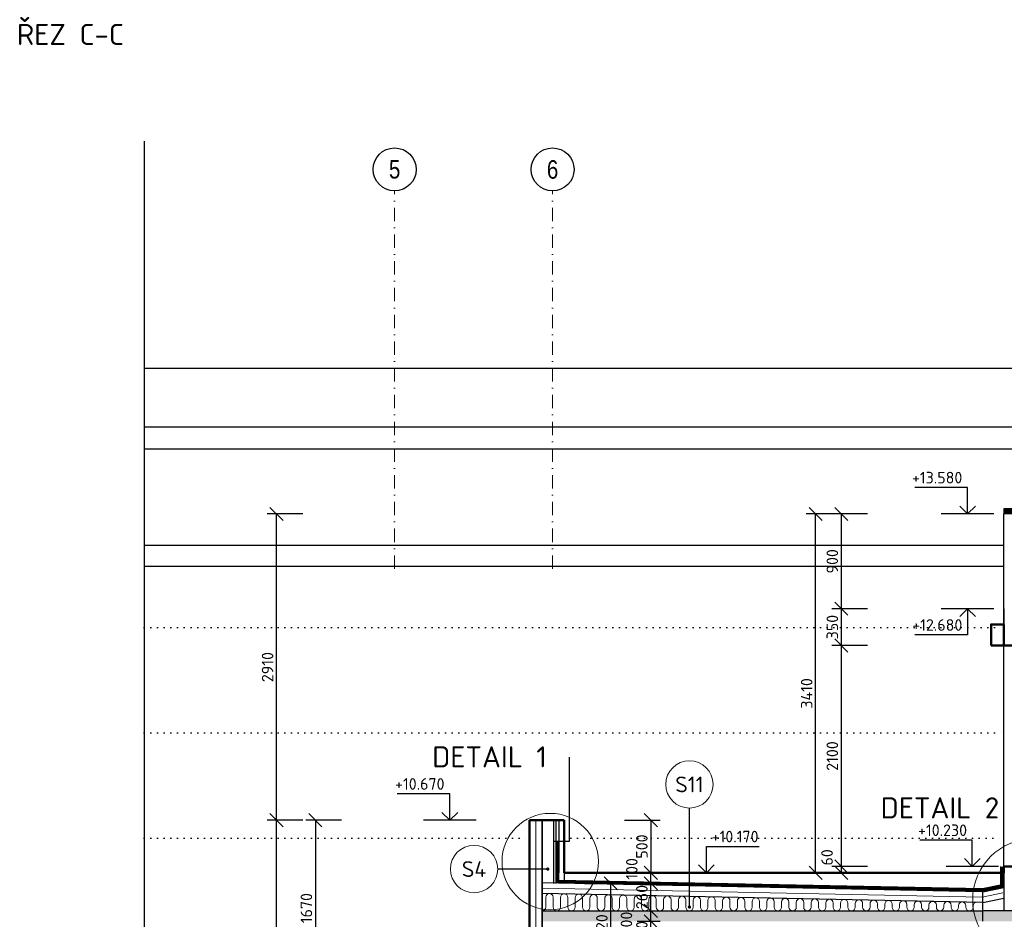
# Model space of a CAD drawing. Header units: millimetres. Extents: x -118752 to 407724, y -73278 to 155058.
# Tile 193 of 256: x 81883 to 91235, y 146511 to 155058. Entities that reach past the tile are written whole.
import ezdxf
from ezdxf.enums import TextEntityAlignment as Align

# ---------------------------------------------------------------- set-up
doc = ezdxf.new("R2010")
doc.units = ezdxf.units.MM
doc.header["$LTSCALE"] = 10
for name, pattern in [('DASHDOT', [25.4, 12.7, -6.35, 0, -6.35]), ('DOT', [6.35, 0, -6.35]), ('IZOLACE_VODOTESNA_0.5', [30, 15, -15])]:
    doc.linetypes.add(name, pattern=pattern)
for name, color, linetype, lineweight in [('CKBUBLINY', 1, 'Continuous', 18), ('CKBUBLINY_POPIS', 3, 'Continuous', 25), ('CKIZOLACE', 1, 'Continuous', 18), ('CKKOTY', 3, 'Continuous', 25), ('CKKOTY_VYS', 3, 'Continuous', 25), ('CKPOPIS_POHLED', 3, 'Continuous', 25), ('CKRASTR', 7, 'DASHDOT', 15), ('CKRASTR_POPIS', 3, 'Continuous', 25), ('CKSTENY_PODROVINOU', 7, 'Continuous', 25), ('CKSTENY_REZ', 6, 'Continuous', 50), ('CKTEXTY_MALE', 3, 'Continuous', 18), ('CKTEXTY_STREDNI', 6, 'Continuous', 25), ('pohledy', 7, 'Continuous', 25), ('srafy', 7, 'Continuous', 18)]:
    doc.layers.add(name, color=color, linetype=linetype, lineweight=lineweight)
doc.styles.add('Arial', font='arial.ttf', dxfattribs={"width": 0.8})
doc.styles.get("Standard").update_dxf_attribs({"font": 'isocpeur.ttf'})
doc.linetypes.add('IZOLACE_POLYSTYREN_EXPANDOVANY', pattern='A,1,[224,CADKON.SHX,S=0.01,R=0,X=-0.5,Y=-1.74],-2', length=3)
doc.linetypes.add('IZOLACE_TEPELNA_U', pattern='A,0.00254,-2.54,[216,CADKON.SHX,S=2.54,R=0,X=-2.54,Y=0],-15.24,[216,CADKON.SHX,S=2.54,R=180,X=2.54,Y=0],-2.54', length=20.32254)
doc.linetypes.add('PRERUSENI', pattern='A,60,[100,CADKON.SHX,S=2.5,R=0,X=0,Y=0],-10', length=70)
doc.dimstyles.new('CADKON', dxfattribs={"dimscale": 50, "dimtxt": 2.2, "dimasz": 2.5, "dimexe": 1.8, "dimexo": 5, "dimgap": 0.6, "dimtad": 1, "dimrnd": 1, "dimtxsty": 'Standard', "dimblk1": 'OBLIQUE', "dimblk2": 'OBLIQUE', "dimsah": 1, "dimcen": 2.5, "dimadec": 1, "dimazin": 2, "dimtfac": 1, "dimtdec": 4, "dimtix": 1, "dimtmove": 2, "dimatfit": 3, "dimldrblk": 'OPEN30', "dimfxl": 5, "dimfxlon": 1, "dimtolj": 1, "dimarcsym": 0})

# ---------------------------------------------------------------- blocks, each defined once
blk = doc.blocks.new('_OBLIQUE')
at = {"color": 0, "linetype": 'ByBlock'}
blk.add_line((-0.5, -0.5), (0.5, 0.5), dxfattribs=at)
blk = doc.blocks.new('*D8408')
at = {"layer": 'CKKOTY', "color": 0, "lineweight": -2}
for p, q in [((84572.6, 150362.4), (84232.6, 150362.4)), ((84322.6, 147452.4), (84322.6, 150362.4)), ((84572.6, 147452.4), (84232.6, 147452.4))]:
    blk.add_line(p, q, dxfattribs=at)
at = {"layer": 'Defpoints', "color": 0}
for p in [(84322.6, 150362.4), (91229.4, 150362.4), (86724.4, 147452.4)]:
    blk.add_point(p, dxfattribs=at)
at = {"layer": 'CKKOTY', "color": 0, "lineweight": -2, "xscale": 125, "yscale": 125, "zscale": 125}
for p, rotation in [((84322.6, 150362.4), 90), ((84322.6, 147452.4), 270)]:
    blk.add_blockref('_OBLIQUE', p, dxfattribs=dict(at, rotation=rotation))
at = {"layer": 'CKKOTY', "color": 0, "insert": (84237.6, 148907.4), "char_height": 110, "attachment_point": 5, "rotation": 90}
blk.add_mtext('\\A1;2910', dxfattribs=at)
blk = doc.blocks.new('_Open90')
at = {"color": 0, "lineweight": -2}
for p, q in [((0, 0), (-1, 0)), ((-0.5, 0.5), (0, 0)), ((0, 0), (-0.5, -0.5))]:
    blk.add_line(p, q, dxfattribs=at)
blk = doc.blocks.new('*D8409')
at = {"layer": 'CKKOTY', "color": 0, "lineweight": -2}
for p, q in [((89936.4, 150362.4), (89596.4, 150362.4)), ((89686.4, 150362.4), (89686.4, 149462.4)), ((89936.4, 149462.4), (89596.4, 149462.4))]:
    blk.add_line(p, q, dxfattribs=at)
at = {"layer": 'Defpoints', "color": 0}
for p in [(91229.4, 150362.4), (89686.4, 149462.4), (91229.4, 149462.4)]:
    blk.add_point(p, dxfattribs=at)
at = {"layer": 'CKKOTY', "color": 0, "lineweight": -2, "xscale": 125, "yscale": 125, "zscale": 125}
for p, rotation in [((89686.4, 150362.4), 90), ((89686.4, 149462.4), 270)]:
    blk.add_blockref('_OBLIQUE', p, dxfattribs=dict(at, rotation=rotation))
at = {"layer": 'CKKOTY', "color": 0, "insert": (89601.4, 149912.4), "char_height": 110, "attachment_point": 5, "rotation": 90}
blk.add_mtext('\\A1;900', dxfattribs=at)
blk = doc.blocks.new('*D8410')
at = {"layer": 'CKKOTY', "color": 0, "lineweight": -2}
for p, q in [((89936.4, 149462.4), (89596.4, 149462.4)), ((89686.4, 149462.4), (89686.4, 149112.4)), ((89936.4, 149112.4), (89596.4, 149112.4))]:
    blk.add_line(p, q, dxfattribs=at)
at = {"layer": 'Defpoints', "color": 0}
for p in [(91229.4, 149462.4), (89686.4, 149112.4), (91229.4, 149112.4)]:
    blk.add_point(p, dxfattribs=at)
at = {"layer": 'CKKOTY', "color": 0, "lineweight": -2, "xscale": 125, "yscale": 125, "zscale": 125}
for p, rotation in [((89686.4, 149462.4), 90), ((89686.4, 149112.4), 270)]:
    blk.add_blockref('_OBLIQUE', p, dxfattribs=dict(at, rotation=rotation))
at = {"layer": 'CKKOTY', "color": 0, "insert": (89601.4, 149287.4), "char_height": 110, "attachment_point": 5, "rotation": 90}
blk.add_mtext('\\A1;350', dxfattribs=at)
blk = doc.blocks.new('*D8411')
at = {"layer": 'CKKOTY', "color": 0, "lineweight": -2}
for p, q in [((89936.4, 149112.4), (89596.4, 149112.4)), ((89686.4, 149112.4), (89686.4, 147012.4)), ((89936.4, 147012.4), (89596.4, 147012.4))]:
    blk.add_line(p, q, dxfattribs=at)
at = {"layer": 'Defpoints', "color": 0}
for p in [(91229.4, 149112.4), (89686.4, 147012.4), (91229.4, 147012.4)]:
    blk.add_point(p, dxfattribs=at)
at = {"layer": 'CKKOTY', "color": 0, "lineweight": -2, "xscale": 125, "yscale": 125, "zscale": 125}
for p, rotation in [((89686.4, 149112.4), 90), ((89686.4, 147012.4), 270)]:
    blk.add_blockref('_OBLIQUE', p, dxfattribs=dict(at, rotation=rotation))
at = {"layer": 'CKKOTY', "color": 0, "insert": (89601.4, 148062.4), "char_height": 110, "attachment_point": 5, "rotation": 90}
blk.add_mtext('\\A1;2100', dxfattribs=at)
blk = doc.blocks.new('*D8413')
at = {"layer": 'CKKOTY', "color": 0, "lineweight": -2}
for p, q in [((84572.6, 147452.4), (84232.6, 147452.4)), ((84322.6, 136682.4), (84322.6, 147452.4)), ((84572.6, 136682.4), (84232.6, 136682.4))]:
    blk.add_line(p, q, dxfattribs=at)
at = {"layer": 'Defpoints', "color": 0}
for p in [(84322.6, 147452.4), (86724.4, 147452.4), (85724.4, 136682.4)]:
    blk.add_point(p, dxfattribs=at)
at = {"layer": 'CKKOTY', "color": 0, "lineweight": -2, "xscale": 125, "yscale": 125, "zscale": 125}
for p, rotation in [((84322.6, 147452.4), 90), ((84322.6, 136682.4), 270)]:
    blk.add_blockref('_OBLIQUE', p, dxfattribs=dict(at, rotation=rotation))
at = {"layer": 'CKKOTY', "color": 0, "insert": (84237.6, 142067.4), "char_height": 110, "attachment_point": 5, "rotation": 90}
blk.add_mtext('\\A1;10770', dxfattribs=at)
blk = doc.blocks.new('*D8414')
at = {"layer": 'CKKOTY', "color": 0, "lineweight": -2}
for p, q in [((84941.2, 147452.4), (84601.2, 147452.4)), ((84691.2, 147452.4), (84691.2, 145782.4)), ((84941.2, 145782.4), (84601.2, 145782.4))]:
    blk.add_line(p, q, dxfattribs=at)
at = {"layer": 'Defpoints', "color": 0}
for p in [(86724.4, 147452.4), (84691.2, 145782.4), (86724.4, 145782.4)]:
    blk.add_point(p, dxfattribs=at)
at = {"layer": 'CKKOTY', "color": 0, "lineweight": -2, "xscale": 125, "yscale": 125, "zscale": 125}
for p, rotation in [((84691.2, 147452.4), 90), ((84691.2, 145782.4), 270)]:
    blk.add_blockref('_OBLIQUE', p, dxfattribs=dict(at, rotation=rotation))
at = {"layer": 'CKKOTY', "color": 0, "insert": (84606.2, 146617.4), "char_height": 110, "attachment_point": 5, "rotation": 90}
blk.add_mtext('\\A1;1670', dxfattribs=at)
blk = doc.blocks.new('*D8419')
at = {"layer": 'CKKOTY', "color": 0, "lineweight": -2}
for p, q in [((87627.5, 147452.4), (87967.5, 147452.4)), ((87877.5, 147452.4), (87877.5, 146952.4)), ((87627.5, 146952.4), (87967.5, 146952.4))]:
    blk.add_line(p, q, dxfattribs=at)
at = {"layer": 'Defpoints', "color": 0}
for p in [(87054.4, 147452.4), (87054.4, 146952.4), (87877.5, 146952.4)]:
    blk.add_point(p, dxfattribs=at)
at = {"layer": 'CKKOTY', "color": 0, "lineweight": -2, "xscale": 125, "yscale": 125, "zscale": 125}
for p, rotation in [((87877.5, 147452.4), 90), ((87877.5, 146952.4), 270)]:
    blk.add_blockref('_OBLIQUE', p, dxfattribs=dict(at, rotation=rotation))
at = {"layer": 'CKKOTY', "color": 0, "insert": (87792.5, 147202.4), "char_height": 110, "attachment_point": 5, "rotation": 90}
blk.add_mtext('\\A1;500', dxfattribs=at)
blk = doc.blocks.new('*D8435')
at = {"layer": 'CKKOTY', "color": 0, "lineweight": -2}
for p, q in [((92214.9, 146682.4), (92214.9, 146032.4)), ((92359.4, 146682.4), (92304.9, 146682.4)), ((91964.9, 146032.4), (92304.9, 146032.4))]:
    blk.add_line(p, q, dxfattribs=at)
at = {"layer": 'Defpoints', "color": 0}
for p in [(91859.4, 146682.4), (90874.4, 146032.4), (92214.9, 146032.4)]:
    blk.add_point(p, dxfattribs=at)
at = {"layer": 'CKKOTY', "color": 0, "lineweight": -2, "xscale": 125, "yscale": 125, "zscale": 125}
for p, rotation in [((92214.9, 146682.4), 90), ((92214.9, 146032.4), 270)]:
    blk.add_blockref('_OBLIQUE', p, dxfattribs=dict(at, rotation=rotation))
at = {"layer": 'CKKOTY', "color": 0, "insert": (92129.9, 146357.4), "char_height": 110, "attachment_point": 5, "rotation": 90}
blk.add_mtext('\\A1;650', dxfattribs=at)
blk = doc.blocks.new('*D9142')
at = {"layer": 'CKKOTY', "color": 0, "lineweight": -2}
for p, q in [((87247.5, 146852.7), (87587.5, 146852.7)), ((87497.5, 146032.4), (87497.5, 146852.7)), ((87304.4, 146032.4), (87587.5, 146032.4))]:
    blk.add_line(p, q, dxfattribs=at)
at = {"layer": 'Defpoints', "color": 0}
for p in [(86844.4, 146852.7), (87497.5, 146852.7), (87054.4, 146032.4)]:
    blk.add_point(p, dxfattribs=at)
at = {"layer": 'CKKOTY', "color": 0, "lineweight": -2, "xscale": 125, "yscale": 125, "zscale": 125}
for p, rotation in [((87497.5, 146852.7), 90), ((87497.5, 146032.4), 270)]:
    blk.add_blockref('_OBLIQUE', p, dxfattribs=dict(at, rotation=rotation))
at = {"layer": 'CKKOTY', "color": 0, "insert": (87412.5, 146442.6), "char_height": 110, "attachment_point": 5, "rotation": 90}
blk.add_mtext('\\A1;820', dxfattribs=at)
blk = doc.blocks.new('_Open30')
at = {"color": 0, "lineweight": -2}
for p, q in [((-1, 0.268), (0, 0)), ((0, 0), (-1, -0.268)), ((0, 0), (-1, 0))]:
    blk.add_line(p, q, dxfattribs=at)
blk = doc.blocks.new('*D9201')
at = {"layer": 'CKKOTY', "color": 0, "lineweight": -2}
for p, q in [((87747.5, 146492.4), (87967.5, 146492.4)), ((87877.5, 146272.4), (87877.5, 146492.4)), ((87747.5, 146272.4), (87967.5, 146272.4))]:
    blk.add_line(p, q, dxfattribs=at)
at = {"layer": 'Defpoints', "color": 0}
for p in [(87497.5, 146492.4), (87877.5, 146492.4), (87497.5, 146272.4)]:
    blk.add_point(p, dxfattribs=at)
at = {"layer": 'CKKOTY', "color": 0, "lineweight": -2, "xscale": 125, "yscale": 125, "zscale": 125}
for p, rotation in [((87877.5, 146492.4), 270), ((87877.5, 146272.4), 90)]:
    blk.add_blockref('_OBLIQUE', p, dxfattribs=dict(at, rotation=rotation))
at = {"layer": 'CKKOTY', "color": 0, "insert": (87792.5, 146382.4), "char_height": 110, "attachment_point": 5, "rotation": 90}
blk.add_mtext('\\A1;220', dxfattribs=at)
blk = doc.blocks.new('*D9202')
at = {"layer": 'CKKOTY', "color": 0, "lineweight": -2}
for p, q in [((87747.5, 146592.4), (87967.5, 146592.4)), ((87877.5, 146492.4), (87877.5, 146592.4)), ((87747.5, 146492.4), (87967.5, 146492.4))]:
    blk.add_line(p, q, dxfattribs=at)
at = {"layer": 'Defpoints', "color": 0}
for p in [(87497.5, 146592.4), (87877.5, 146592.4), (87497.5, 146492.4)]:
    blk.add_point(p, dxfattribs=at)
at = {"layer": 'CKKOTY', "color": 0, "lineweight": -2, "xscale": 125, "yscale": 125, "zscale": 125}
for p, rotation in [((87877.5, 146592.4), 90), ((87877.5, 146492.4), 270)]:
    blk.add_blockref('_OBLIQUE', p, dxfattribs=dict(at, rotation=rotation))
at = {"layer": 'CKKOTY', "color": 0, "insert": (87645.9, 146481.3), "char_height": 110, "attachment_point": 5, "rotation": 90}
blk.add_mtext('\\A1;100', dxfattribs=at)
blk = doc.blocks.new('*D9203')
at = {"layer": 'CKKOTY', "color": 0, "lineweight": -2}
for p, q in [((87627.5, 146852.8), (87967.5, 146852.8)), ((87877.5, 146592.4), (87877.5, 146852.8)), ((87747.5, 146592.4), (87967.5, 146592.4))]:
    blk.add_line(p, q, dxfattribs=at)
at = {"layer": 'Defpoints', "color": 0}
for p in [(86844.4, 146852.8), (87877.5, 146852.8), (87497.5, 146592.4)]:
    blk.add_point(p, dxfattribs=at)
at = {"layer": 'CKKOTY', "color": 0, "lineweight": -2, "xscale": 125, "yscale": 125, "zscale": 125}
for p, rotation in [((87877.5, 146852.8), 270), ((87877.5, 146592.4), 90)]:
    blk.add_blockref('_OBLIQUE', p, dxfattribs=dict(at, rotation=rotation))
at = {"layer": 'CKKOTY', "color": 0, "insert": (87792.5, 146722.6), "char_height": 110, "attachment_point": 5, "rotation": 90}
blk.add_mtext('\\A1;260', dxfattribs=at)
blk = doc.blocks.new('*D9204')
at = {"layer": 'CKKOTY', "color": 0, "lineweight": -2}
for p, q in [((87627.5, 146952.4), (87967.5, 146952.4)), ((87877.5, 146852.7), (87877.5, 146952.4)), ((87627.5, 146852.7), (87967.5, 146852.7))]:
    blk.add_line(p, q, dxfattribs=at)
at = {"layer": 'Defpoints', "color": 0}
for p in [(87054.4, 146952.4), (87877.5, 146952.4), (86844.4, 146852.7)]:
    blk.add_point(p, dxfattribs=at)
at = {"layer": 'CKKOTY', "color": 0, "lineweight": -2, "xscale": 125, "yscale": 125, "zscale": 125}
for p, rotation in [((87877.5, 146952.4), 90), ((87877.5, 146852.7), 270)]:
    blk.add_blockref('_OBLIQUE', p, dxfattribs=dict(at, rotation=rotation))
at = {"layer": 'CKKOTY', "color": 0, "insert": (87697, 146990.2), "char_height": 110, "attachment_point": 5, "rotation": 90}
blk.add_mtext('\\A1;100', dxfattribs=at)
blk = doc.blocks.new('*D9210')
at = {"layer": 'CKKOTY', "color": 0, "lineweight": -2}
for p, q in [((89936.4, 147012.4), (89596.4, 147012.4)), ((89686.4, 147012.4), (89686.4, 146952.4)), ((89936.4, 146952.4), (89596.4, 146952.4))]:
    blk.add_line(p, q, dxfattribs=at)
at = {"layer": 'Defpoints', "color": 0}
for p in [(91229.4, 147012.4), (89686.4, 146952.4), (91229.4, 146952.4)]:
    blk.add_point(p, dxfattribs=at)
at = {"layer": 'CKKOTY', "color": 0, "lineweight": -2, "xscale": 125, "yscale": 125, "zscale": 125}
for p, rotation in [((89686.4, 147012.4), 270), ((89686.4, 146952.4), 90)]:
    blk.add_blockref('_OBLIQUE', p, dxfattribs=dict(at, rotation=rotation))
at = {"layer": 'CKKOTY', "color": 0, "insert": (89551.5, 147099.4), "char_height": 110, "attachment_point": 5, "rotation": 90}
blk.add_mtext('\\A1;60', dxfattribs=at)
blk = doc.blocks.new('*D9223')
at = {"layer": 'CKKOTY', "color": 0, "lineweight": -2}
for p, q in [((89692.9, 150362.4), (89352.9, 150362.4)), ((89442.9, 146952.4), (89442.9, 150362.4)), ((89692.9, 146952.4), (89352.9, 146952.4))]:
    blk.add_line(p, q, dxfattribs=at)
at = {"layer": 'Defpoints', "color": 0}
for p in [(89442.9, 150362.4), (91229.4, 150362.4), (91229.4, 146952.4)]:
    blk.add_point(p, dxfattribs=at)
at = {"layer": 'CKKOTY', "color": 0, "lineweight": -2, "xscale": 125, "yscale": 125, "zscale": 125}
for p, rotation in [((89442.9, 150362.4), 90), ((89442.9, 146952.4), 270)]:
    blk.add_blockref('_OBLIQUE', p, dxfattribs=dict(at, rotation=rotation))
at = {"layer": 'CKKOTY', "color": 0, "insert": (89357.9, 148657.4), "char_height": 110, "attachment_point": 5, "rotation": 90}
blk.add_mtext('\\A1;3410', dxfattribs=at)
blk = doc.blocks.new('*U3245')
at = {"color": 0, "linetype": 'ByBlock', "lineweight": -2}
blk.add_lwpolyline([(-1.5, -1.5), (0, 0), (1.5, -1.5), (0, 0), (0, -5), (10, -5)], dxfattribs=at)
blk = doc.blocks.new('*U3246')
at = {"color": 0, "linetype": 'ByBlock', "lineweight": -2}
blk.add_lwpolyline([(-1.5, 1.5), (0, 0), (1.5, 1.5), (0, 0), (0, 5), (10, 5)], dxfattribs=at)
blk = doc.blocks.new('*U3247')
at = {"color": 0, "linetype": 'ByBlock', "lineweight": -2}
blk.add_lwpolyline([(-1.5, 1.5), (0, 0), (1.5, 1.5), (0, 0), (0, 5), (10, 5)], dxfattribs=at)
blk = doc.blocks.new('*U3200')
at = {"color": 0, "linetype": 'ByBlock', "lineweight": -2}
blk.add_lwpolyline([(-1.5, 1.5), (0, 0), (1.5, 1.5), (0, 0), (0, 5), (10, 5)], dxfattribs=at)
blk = doc.blocks.new('CK_BUBBLE_1_0_0')
at = {"color": 0, "linetype": 'ByBlock', "lineweight": -2}
blk.add_circle((0, 0), 1, dxfattribs=at)

msp = doc.modelspace()

# ---------------------------------------------------------------- hatches: boundary and pattern name
at = {"layer": 'srafy', "transparency": 33554661}
h = msp.add_hatch(dxfattribs=at)
h.set_pattern_fill('BETON-PROSTY', color=256, scale=25, style=0)
h.set_pattern_definition([(45, (0, 0), (-70.71068, 70.71068), []), (45, (70.71, 0), (-35.35534, 106.06602), [50, -25, 0, -25])])
h.paths.add_polyline_path([(90064.387, 146592.436), (89924.387, 146592.436), (89784.387, 146592.436), (89644.387, 146592.436), (89504.387, 146592.436), (89364.387, 146592.436), (89224.387, 146592.436), (89084.387, 146592.436), (88944.387, 146592.436), (88804.387, 146592.436), (88664.387, 146592.436), (88524.387, 146592.436), (88384.387, 146592.436), (88244.387, 146592.436), (88104.387, 146592.436), (87964.387, 146592.436), (87824.387, 146592.436), (87684.387, 146592.436), (87544.387, 146592.436), (87404.387, 146592.436), (87264.387, 146592.436), (87124.387, 146592.436), (86984.387, 146592.436), (86844.387, 146592.436), (86844.387, 146492.436), (87064.387, 146492.436), (90774.387, 146492.436), (90874.387, 146492.436), (91029.387, 146492.436), (91029.387, 146592.436), (90904.387, 146592.436), (90764.387, 146592.436), (90624.387, 146592.436), (90484.387, 146592.436), (90344.387, 146592.436), (90204.387, 146592.436)])
h.paths.add_polyline_path([(91324.387, 146492.436), (91564.387, 146492.436), (93934.387, 146492.436), (94174.387, 146492.436), (97473.387, 146492.436), (97516.196, 146492.436), (97516.196, 146592.436), (91359.387, 146592.436), (91349.387, 146592.436), (91289.387, 146592.436), (91229.387, 146592.436), (91029.387, 146592.436), (91029.387, 146492.436)])
h.paths.add_polyline_path([(87329.971, 146310.559), (87329.971, 146574.559), (87494.971, 146574.559), (87494.971, 146310.559)], flags=24)
h.paths.add_polyline_path([(87563.404, 146360.34), (87563.404, 146602.34), (87728.404, 146602.34), (87728.404, 146360.34)], flags=24)

# ---------------------------------------------------------------- linework, layer by layer
at = {"layer": 'CKIZOLACE'}
for p, q in [((87004.387, 147254.072), (86974.387, 147254.072)), ((87004.387, 147254.072), (87004.387, 146883.475)), ((87004.387, 147252.436), (87004.387, 146883.475)), ((91199.387, 146838.112), (91199.387, 147012.436)), ((91229.387, 146592.436), (91229.387, 147012.436)), ((86846.399, 146856.642), (86844.387, 146756.662)), ((91020.456, 146772.636), (86846.399, 146856.642)), ((87004.387, 146883.475), (91026.642, 146802.697)), ((91026.642, 146802.697), (91199.387, 146838.112)), ((91209.725, 146810.592), (91020.456, 146772.636)), ((86879.387, 146627.436), (86879.387, 146720.246)), ((86949.387, 146627.436), (86949.387, 146720.246)), ((87019.387, 146627.436), (87019.387, 146717.429)), ((87089.387, 146627.436), (87089.387, 146717.429)), ((87159.387, 146627.436), (87159.387, 146714.611)), ((87229.387, 146627.436), (87229.387, 146714.611)), ((87299.387, 146627.436), (87299.387, 146711.794)), ((87369.387, 146627.436), (87369.387, 146711.794)), ((87439.387, 146627.436), (87439.387, 146708.976)), ((87509.387, 146627.436), (87509.387, 146708.976)), ((87579.387, 146627.436), (87579.387, 146706.158)), ((87649.387, 146627.436), (87649.387, 146706.158)), ((87719.387, 146627.436), (87719.387, 146703.341)), ((87789.387, 146627.436), (87789.387, 146703.341)), ((87859.387, 146627.436), (87859.387, 146700.523)), ((87929.387, 146627.436), (87929.387, 146700.523)), ((87999.387, 146627.436), (87999.387, 146697.706)), ((88069.387, 146627.436), (88069.387, 146697.706)), ((88139.387, 146627.436), (88139.387, 146694.888)), ((88209.387, 146627.436), (88209.387, 146694.888)), ((88279.387, 146627.436), (88279.387, 146692.07)), ((88349.387, 146627.436), (88349.387, 146692.07)), ((88419.387, 146627.436), (88419.387, 146689.253)), ((88489.387, 146627.436), (88489.387, 146689.253)), ((88559.387, 146627.436), (88559.387, 146686.435)), ((88629.387, 146627.436), (88629.387, 146686.435)), ((88699.387, 146627.436), (88699.387, 146683.618)), ((88769.387, 146627.436), (88769.387, 146683.618)), ((88839.387, 146627.436), (88839.387, 146680.8)), ((88909.387, 146627.436), (88909.387, 146680.8)), ((88979.387, 146627.436), (88979.387, 146677.982)), ((89049.387, 146627.436), (89049.387, 146677.982)), ((89119.387, 146627.436), (89119.387, 146675.165)), ((89189.387, 146627.436), (89189.387, 146675.165)), ((89259.387, 146627.436), (89259.387, 146672.347)), ((89329.387, 146627.436), (89329.387, 146672.347)), ((89399.387, 146627.436), (89399.387, 146669.529)), ((89469.387, 146627.436), (89469.387, 146669.529)), ((89539.387, 146627.436), (89539.387, 146666.712)), ((89609.387, 146627.436), (89609.387, 146666.712)), ((89679.387, 146627.436), (89679.387, 146663.894)), ((89749.387, 146627.436), (89749.387, 146663.894)), ((89819.387, 146627.436), (89819.387, 146661.077)), ((89889.387, 146627.436), (89889.387, 146661.077)), ((89959.387, 146627.436), (89959.387, 146658.259)), ((90029.387, 146627.436), (90029.387, 146658.259)), ((90099.387, 146627.436), (90099.387, 146655.441)), ((90169.387, 146627.436), (90169.387, 146655.441)), ((90239.387, 146627.436), (90239.387, 146652.624)), ((90309.387, 146627.436), (90309.387, 146652.624)), ((90379.387, 146627.436), (90379.387, 146649.806)), ((90449.387, 146627.436), (90449.387, 146649.806)), ((90519.387, 146627.436), (90519.387, 146646.989)), ((90589.387, 146627.436), (90589.387, 146646.989)), ((90659.387, 146627.436), (90659.387, 146644.171)), ((90729.387, 146627.436), (90729.387, 146644.171)), ((90799.387, 146627.436), (90799.387, 146641.353)), ((90869.387, 146627.436), (90869.387, 146641.353)), ((90939.387, 146627.436), (90939.387, 146638.536))]:
    msp.add_line(p, q, dxfattribs=at)
at = {"layer": 'CKIZOLACE', "linetype": 'IZOLACE_VODOTESNA_0.5'}
for points in [[(103664.387, 150387.436, 50, 50, 0), (103519.387, 150387.436, 50, 50, 0), (103519.387, 150057.436, 50, 50, 0), (99689.387, 150057.436, 50, 50, 0), (99689.387, 150402.436, 50, 50, 0), (97491.196, 150402.436, 50, 50, 0), (97491.196, 150182.436, 50, 50, 0), (91374.387, 150182.436, 50, 50, 0), (91374.387, 150387.436, 50, 50, 0), (91229.387, 150387.436, 0, 0, 0)], [(86989.387, 147252.436, 30, 30, 0), (86989.387, 146868.774, 30, 30, 0), (91028.015, 146787.667, 30, 30, 0), (91214.387, 146825.875, 30, 30, 0), (91214.387, 147012.436, 0, 0, 0)]]:
    msp.add_lwpolyline(points, format="xyseb", dxfattribs=at)
at = {"layer": 'CKIZOLACE', "linetype": 'IZOLACE_POLYSTYREN_EXPANDOVANY', "ltscale": 3}
msp.add_lwpolyline([(86784.387, 147452.436), (86784.387, 145782.436)], dxfattribs=at)
at = {"layer": 'CKIZOLACE', "linetype": 'IZOLACE_TEPELNA_U', "ltscale": 0.492126}
msp.add_lwpolyline([(91219.556, 146761.568), (91024.922, 146722.536), (86845.393, 146806.652)], dxfattribs=at)
at = {"layer": 'CKIZOLACE'}
for centre, start, end in [((86914.387, 146720.246), 90, 180), ((86914.387, 146720.246), 0, 90), ((87054.387, 146717.429), 90, 180), ((87054.387, 146717.429), 0, 90), ((87194.387, 146714.611), 90, 180), ((87194.387, 146714.611), 0, 90), ((87334.387, 146711.794), 90, 180), ((87334.387, 146711.794), 0, 90), ((87474.387, 146708.976), 90, 180), ((87474.387, 146708.976), 0, 90), ((87614.387, 146706.158), 90, 180), ((87614.387, 146706.158), 0, 90), ((87754.387, 146703.341), 90, 180), ((87754.387, 146703.341), 0, 90), ((87894.387, 146700.523), 90, 180), ((87894.387, 146700.523), 0, 90), ((88034.387, 146697.706), 90, 180), ((88034.387, 146697.706), 0, 90), ((88174.387, 146694.888), 90, 180), ((88174.387, 146694.888), 0, 90), ((88314.387, 146692.07), 90, 180), ((88314.387, 146692.07), 0, 90), ((88454.387, 146689.253), 90, 180), ((88454.387, 146689.253), 0, 90), ((88594.387, 146686.435), 90, 180), ((88594.387, 146686.435), 0, 90), ((88734.387, 146683.618), 90, 180), ((88734.387, 146683.618), 0, 90), ((88874.387, 146680.8), 90, 180), ((88874.387, 146680.8), 0, 90), ((89014.387, 146677.982), 90, 180), ((89014.387, 146677.982), 0, 90), ((89154.387, 146675.165), 90, 180), ((89154.387, 146675.165), 0, 90), ((89294.387, 146672.347), 90, 180), ((89294.387, 146672.347), 0, 90), ((89434.387, 146669.529), 90, 180), ((89434.387, 146669.529), 0, 90), ((89574.387, 146666.712), 90, 180), ((89574.387, 146666.712), 0, 90), ((89714.387, 146663.894), 90, 180), ((89714.387, 146663.894), 0, 90), ((89854.387, 146661.077), 90, 180), ((89854.387, 146661.077), 0, 90), ((89994.387, 146658.259), 90, 180), ((89994.387, 146658.259), 0, 90), ((90134.387, 146655.441), 90, 180), ((90134.387, 146655.441), 0, 90), ((90274.387, 146652.624), 90, 180), ((90274.387, 146652.624), 0, 90), ((90414.387, 146649.806), 90, 180), ((90414.387, 146649.806), 0, 90), ((90554.387, 146646.989), 90, 180), ((90554.387, 146646.989), 0, 90), ((90694.387, 146644.171), 90, 180), ((90694.387, 146644.171), 0, 90), ((90834.387, 146641.353), 90, 180), ((90834.387, 146641.353), 0, 90), ((90974.387, 146638.536), 90, 180), ((86844.387, 146627.436), 270, 0), ((86984.387, 146627.436), 180, 270), ((86984.387, 146627.436), 270, 0), ((87124.387, 146627.436), 180, 270), ((87124.387, 146627.436), 270, 0), ((87264.387, 146627.436), 180, 270), ((87264.387, 146627.436), 270, 0), ((87404.387, 146627.436), 180, 270), ((87404.387, 146627.436), 270, 0), ((87544.387, 146627.436), 180, 270), ((87544.387, 146627.436), 270, 0), ((87684.387, 146627.436), 180, 270), ((87684.387, 146627.436), 270, 0), ((87824.387, 146627.436), 180, 270), ((87824.387, 146627.436), 270, 0), ((87964.387, 146627.436), 180, 270), ((87964.387, 146627.436), 270, 0), ((88104.387, 146627.436), 180, 270), ((88104.387, 146627.436), 270, 0), ((88244.387, 146627.436), 180, 270), ((88244.387, 146627.436), 270, 0), ((88384.387, 146627.436), 180, 270), ((88384.387, 146627.436), 270, 0), ((88524.387, 146627.436), 180, 270), ((88524.387, 146627.436), 270, 0), ((88664.387, 146627.436), 180, 270), ((88664.387, 146627.436), 270, 0), ((88804.387, 146627.436), 180, 270), ((88804.387, 146627.436), 270, 0), ((88944.387, 146627.436), 180, 270), ((88944.387, 146627.436), 270, 0), ((89084.387, 146627.436), 180, 270), ((89084.387, 146627.436), 270, 0), ((89224.387, 146627.436), 180, 270), ((89224.387, 146627.436), 270, 0), ((89364.387, 146627.436), 180, 270), ((89364.387, 146627.436), 270, 0), ((89504.387, 146627.436), 180, 270), ((89504.387, 146627.436), 270, 0), ((89644.387, 146627.436), 180, 270), ((89644.387, 146627.436), 270, 0), ((89784.387, 146627.436), 180, 270), ((89784.387, 146627.436), 270, 0), ((89924.387, 146627.436), 180, 270), ((89924.387, 146627.436), 270, 0), ((90064.387, 146627.436), 180, 270), ((90064.387, 146627.436), 270, 0), ((90204.387, 146627.436), 180, 270), ((90204.387, 146627.436), 270, 0), ((90344.387, 146627.436), 180, 270), ((90344.387, 146627.436), 270, 0), ((90484.387, 146627.436), 180, 270), ((90484.387, 146627.436), 270, 0), ((90624.387, 146627.436), 180, 270), ((90624.387, 146627.436), 270, 0), ((90764.387, 146627.436), 180, 270), ((90764.387, 146627.436), 270, 0), ((90904.387, 146627.436), 180, 270), ((90904.387, 146627.436), 270, 0)]:
    msp.add_arc(centre, 35, start, end, dxfattribs=at)
at = {"layer": 'CKKOTY_VYS'}
for p, q in [((91136.283, 150362.436), (90636.283, 150362.436)), ((91136.283, 149462.436), (90636.283, 149462.436)), ((86218.089, 147452.436), (85718.089, 147452.436)), ((91181.145, 147012.436), (90681.145, 147012.436)), ((88655.394, 146952.436), (88155.394, 146952.436))]:
    msp.add_line(p, q, dxfattribs=at)
at = {"layer": 'CKRASTR'}
for p, q in [((85444.387, 149841.444), (85444.387, 153432.047)), ((86944.387, 149841.444), (86944.387, 153432.047))]:
    msp.add_line(p, q, dxfattribs=at)
at = {"layer": 'CKRASTR_POPIS'}
for centre in [(85444.387, 153635.969), (86944.387, 153635.969)]:
    msp.add_circle(centre, 203.923, dxfattribs=at)
at = {"layer": 'CKSTENY_PODROVINOU'}
for p, q in [((91399.387, 150412.436), (91229.387, 150412.436)), ((91229.387, 150412.436), (91229.387, 150362.436)), ((91349.387, 150362.436), (91229.387, 150362.436)), ((91349.387, 150362.436), (91229.387, 150362.436)), ((91229.387, 149462.436), (91229.387, 150362.436)), ((91229.387, 149462.436), (91229.387, 149112.436)), ((86844.387, 147452.436), (86724.387, 147452.436)), ((86844.387, 147452.436), (86844.387, 145782.436)), ((86844.387, 146856.683), (86844.387, 147452.436)), ((86894.387, 147452.436), (86844.387, 147452.436)), ((86874.387, 147452.436), (86844.387, 147452.436)), ((91029.387, 146772.636), (86844.387, 146856.683))]:
    msp.add_line(p, q, dxfattribs=at)
at = {"layer": 'CKSTENY_REZ'}
for p, q in [((91229.387, 149112.436), (91559.387, 149112.436)), ((86724.387, 147452.436), (86724.387, 145782.436)), ((86724.387, 147452.436), (87054.387, 147452.436)), ((87054.387, 147452.436), (87054.387, 146952.436)), ((91229.387, 147012.436), (91559.387, 147012.436)), ((91229.387, 146952.436), (91229.387, 147012.436)), ((87054.387, 146952.436), (91229.387, 146952.436))]:
    msp.add_line(p, q, dxfattribs=at)
msp.add_lwpolyline([(91109.387, 149112.436), (91229.387, 149112.436), (91229.387, 149312.436), (91109.387, 149312.436)], close=True, dxfattribs=at)
at = {"layer": 'CKTEXTY_MALE'}
for centre, radius in [((86921.713, 147060.354), 457.576), ((91516.762, 146696.076), 582.346)]:
    msp.add_circle(centre, radius, dxfattribs=at)
at = {"layer": 'Defpoints'}
msp.add_line((91029.387, 146492.436), (91029.387, 146802.462), dxfattribs=at)
at = {"layer": 'pohledy', "linetype": 'PRERUSENI'}
msp.add_line((83065.084, 153904.069), (83065.084, 133719.465), dxfattribs=at)
at = {"layer": 'pohledy'}
for p, q in [((97444.387, 151744.065), (83065.084, 151744.065)), ((83065.084, 151190.792), (97444.387, 151190.792)), ((83065.084, 150982.037), (97444.387, 150982.037)), ((83065.084, 150064.789), (91229.387, 150064.789)), ((83065.084, 149864.789), (91229.387, 149864.789)), ((91229.387, 146952.436), (91229.387, 149462.436)), ((91229.387, 147012.436), (91229.387, 149112.436)), ((87104.387, 147252.436), (87104.387, 148052.436)), ((86954.387, 147452.436), (86954.387, 146852.436)), ((86974.387, 147452.436), (86974.387, 146852.436)), ((87004.387, 147452.436), (87004.387, 146952.436)), ((86954.387, 147252.436), (87104.387, 147252.436)), ((87054.387, 146952.436), (87054.387, 146852.436)), ((91229.387, 146952.436), (91229.387, 146592.436)), ((86844.387, 145782.436), (86844.387, 146856.683)), ((91029.387, 146672.436), (86844.387, 146756.662)), ((91029.387, 146772.636), (91229.387, 146813.638)), ((91029.387, 146672.436), (91229.387, 146712.544)), ((86844.387, 146592.436), (91029.387, 146592.436)), ((97564.387, 146592.436), (91029.387, 146592.436))]:
    msp.add_line(p, q, dxfattribs=at)
at = {"layer": 'pohledy', "linetype": 'DOT'}
for p, q in [((83065.084, 149282.436), (91229.387, 149282.436)), ((83065.084, 148282.436), (91229.387, 148282.436)), ((83065.084, 147282.436), (86724.387, 147282.436)), ((87054.387, 147282.436), (91229.387, 147282.436))]:
    msp.add_line(p, q, dxfattribs=at)

# ---------------------------------------------------------------- block references
at = {"layer": 'CKBUBLINY'}
ref = msp.add_blockref('CK_BUBBLE_1_0_0', (88244.387, 147792.685), dxfattribs=dict(at, xscale=225, yscale=225, zscale=225))
ref.add_attrib('NUM1', 'S11', dxfattribs={"layer": 'CKBUBLINY_POPIS', "height": 150}).set_placement((88244.387, 147792.685), align=Align.MIDDLE_CENTER)
ref = msp.add_blockref('CK_BUBBLE_1_0_0', (86198.495, 146988.565), dxfattribs=dict(at, xscale=225, yscale=225, zscale=225))
ref.add_attrib('NUM1', 'S4', dxfattribs={"layer": 'CKBUBLINY_POPIS', "height": 150}).set_placement((86198.495, 146988.565), align=Align.MIDDLE_CENTER)
at = {"layer": 'CKKOTY_VYS'}
ref = msp.add_blockref('*U3246', (90886.283, 150362.436), dxfattribs=dict(at, xscale=-50, yscale=50, zscale=50))
ref.add_attrib('Výška', '+13.580', dxfattribs={"layer": '0', "color": 0, "linetype": 'ByBlock', "lineweight": -2, "height": 110}).set_placement((90836.283, 150652.436), align=Align.RIGHT)
ref = msp.add_blockref('*U3245', (90886.283, 149462.436), dxfattribs=dict(at, xscale=-50, yscale=50, zscale=50))
ref.add_attrib('Výška', '+12.680', dxfattribs={"layer": '0', "color": 0, "linetype": 'ByBlock', "lineweight": -2, "height": 110}).set_placement((90836.283, 149252.436), align=Align.RIGHT)
ref = msp.add_blockref('*U3247', (85968.089, 147452.436), dxfattribs=dict(at, xscale=-50, yscale=50, zscale=50))
ref.add_attrib('Výška', '+10.670', dxfattribs={"layer": '0', "color": 0, "linetype": 'ByBlock', "lineweight": -2, "height": 110}).set_placement((85918.089, 147742.436), align=Align.RIGHT)
ref = msp.add_blockref('*U3246', (90931.145, 147012.436), dxfattribs=dict(at, xscale=-50, yscale=50, zscale=50))
ref.add_attrib('Výška', '+10.230', dxfattribs={"layer": '0', "color": 0, "linetype": 'ByBlock', "lineweight": -2, "height": 110}).set_placement((90881.145, 147302.436), align=Align.RIGHT)
ref = msp.add_blockref('*U3200', (88405.394, 146952.436), dxfattribs=dict(at, xscale=50, yscale=50, zscale=50))
ref.add_attrib('Výška', '+10.170', (88455.394, 147242.436), dxfattribs={"layer": '0', "color": 0, "linetype": 'ByBlock', "lineweight": -2, "height": 110})

# ---------------------------------------------------------------- texts
at = {"layer": 'CKPOPIS_POHLED'}
msp.add_text('ŘEZ C-C', height=200, dxfattribs=at).set_placement((81855.834, 154817.924))
at = {"layer": 'CKRASTR_POPIS', "style": 'Arial', "width": 0.8}
for s, p in [('5', (85444.387, 153635.285)), ('6', (86944.387, 153635.285))]:
    msp.add_text(s, height=175, dxfattribs=at).set_placement(p, align=Align.MIDDLE)
at = {"layer": 'CKTEXTY_STREDNI', "char_height": 200, "width": 1505.11879, "attachment_point": 1}
for s, insert in [('DETAIL 1', (85800.737, 148154.904)), ('DETAIL 2\\P', (90060.208, 147670.237))]:
    msp.add_mtext(s, dxfattribs=dict(at, insert=insert))

# ---------------------------------------------------------------- dimensions: what is measured, and where the dimension line sits
at = {"layer": 'CKKOTY'}
for base, p1, p2, override, picture, middle in [((84322.584, 150362.436), (86724.387, 147452.436), (91229.387, 150362.436), {"dimscale": 50, "dimexo": 10, "dimtmove": 2, "dimldrblk": 'Open90'}, '*D8408', (84237.584, 148907.436)), ((89686.362, 149462.436), (91229.387, 150362.436), (91229.387, 149462.436), {"dimscale": 50, "dimexo": 10, "dimldrblk": 'Open90'}, '*D8409', (89601.362, 149912.436)), ((89686.362, 149112.436), (91229.387, 149462.436), (91229.387, 149112.436), {"dimscale": 50, "dimexo": 10, "dimtmove": 2, "dimldrblk": 'Open90'}, '*D8410', (89601.362, 149287.436)), ((89686.362, 147012.436), (91229.387, 149112.436), (91229.387, 147012.436), {"dimscale": 50, "dimexo": 10, "dimtmove": 2, "dimldrblk": 'Open90'}, '*D8411', (89601.362, 148062.436)), ((84322.584, 147452.436), (85724.387, 136682.436), (86724.387, 147452.436), {"dimscale": 50, "dimexo": 10, "dimldrblk": 'Open90'}, '*D8413', (84237.584, 142067.436)), ((84691.195, 145782.436), (86724.387, 147452.436), (86724.387, 145782.436), {"dimscale": 50, "dimexo": 10, "dimldrblk": 'Open90'}, '*D8414', (84606.195, 146617.436)), ((87877.529, 146952.436), (87054.387, 147452.436), (87054.387, 146952.436), {"dimscale": 50, "dimexo": 10, "dimldrblk": 'Open90'}, '*D8419', (87792.529, 147202.436)), ((87497.471, 146852.683), (87054.387, 146032.436), (86844.353, 146852.683), {"dimtmove": 2}, '*D9142', (87412.471, 146442.559)), ((92214.879, 146032.436), (91859.387, 146682.436), (90874.387, 146032.436), {"dimscale": 50, "dimexo": 10, "dimtmove": 2, "dimldrblk": 'Open90'}, '*D8435', (92129.879, 146357.436)), ((87877.529, 146492.436), (87497.471, 146272.436), (87497.471, 146492.436), {"dimtmove": 2}, '*D9201', (87792.529, 146382.436))]:
    dim = msp.add_linear_dim(base=base, p1=p1, p2=p2, angle=90, dimstyle='CADKON', override=override, dxfattribs=at)
    dim.commit()
    dim.dimension.update_dxf_attribs({"geometry": picture, "text_midpoint": middle})
for base, p1, p2, picture, middle in [((89442.94, 150362.436), (91229.387, 146952.436), (91229.387, 150362.436), '*D9223', (89357.94, 148657.436)), ((87877.529, 146852.85), (87497.471, 146592.436), (86844.387, 146852.85), '*D9203', (87792.529, 146722.643))]:
    dim = msp.add_linear_dim(base=base, p1=p1, p2=p2, angle=90, dimstyle='CADKON', dxfattribs=at)
    dim.commit()
    dim.dimension.update_dxf_attribs({"geometry": picture, "text_midpoint": middle})
for base, p1, p2, picture, middle in [((87877.529, 146952.436), (86844.353, 146852.683), (87054.387, 146952.436), '*D9204', (87696.957, 146990.209)), ((87877.529, 146592.436), (87497.471, 146492.436), (87497.471, 146592.436), '*D9202', (87645.904, 146481.34))]:
    dim = msp.add_linear_dim(base=base, p1=p1, p2=p2, angle=90, dimstyle='CADKON', override={"dimtmove": 2}, dxfattribs=at)
    dim.commit()
    dim.dimension.update_dxf_attribs({"geometry": picture, "text_midpoint": middle, "dimtype": 160})
dim = msp.add_linear_dim(base=(89686.362, 146952.436), p1=(91229.387, 147012.436), p2=(91229.387, 146952.436), angle=90, dimstyle='CADKON', dxfattribs=at)
dim.commit()
dim.dimension.update_dxf_attribs({"geometry": '*D9210', "text_midpoint": (89551.525, 147099.402), "dimtype": 160})

# ---------------------------------------------------------------- leaders
at = {"layer": 'CKBUBLINY'}
for points in [[(88244.387, 146627.436), (88244.387, 147567.685)], [(86898.529, 146988.565), (86423.495, 146988.565)]]:
    msp.add_leader(points, dimstyle='CADKON', override={"dimasz": 2.5, "dimldrblk": 'DotSmall'}, dxfattribs=at)

doc.saveas('drawing.dxf')
